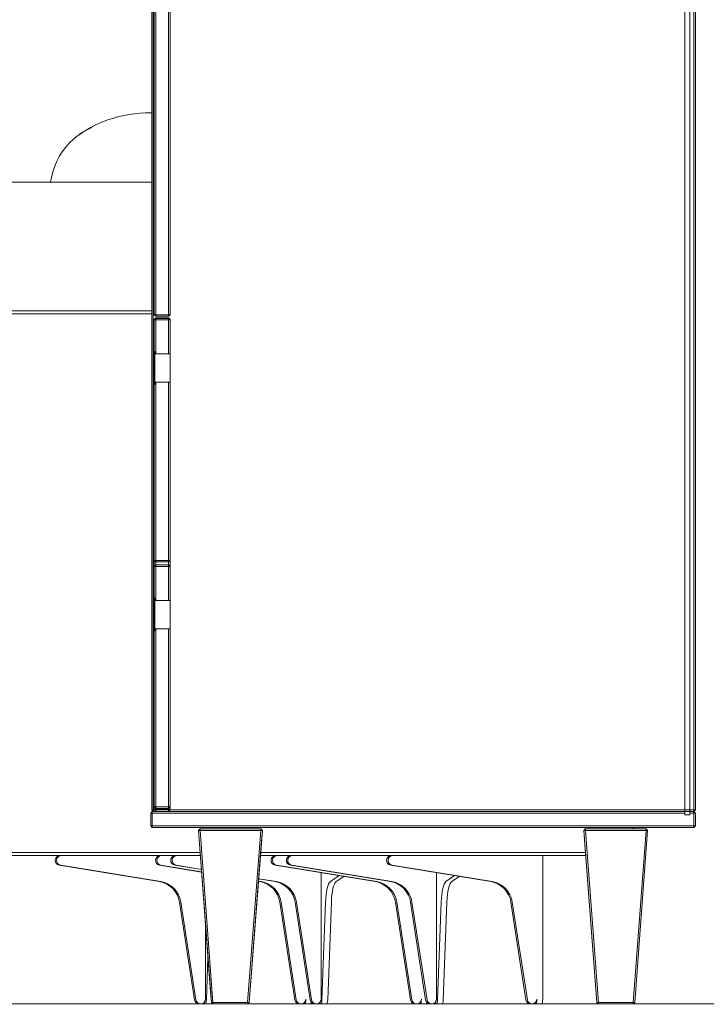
# Model space of a CAD drawing. Header units: centimetres. Extents: x -2830 to -1951, y -6 to 369.
# Tile 4 of 11: x -2417 to -2347, y 0 to 99. Entities that reach past the tile are written whole.
import ezdxf

# ---------------------------------------------------------------- set-up
doc = ezdxf.new("R2010")
doc.units = ezdxf.units.CM
doc.linetypes.add('IMPORT-Kreska', pattern=[0.635, 0.3175, -0.3175])
for name, color, linetype, lineweight in [('AV_podkład_dwg-1', 30, 'Continuous', 18), ('AV_SYSTEM-1', 1, 'Continuous', 18), ('AV_SYSTEM-2', 1, 'IMPORT-Kreska', 18), ('Meble-1', 253, 'Continuous', 18), ('Modele ogólne-1', 250, 'Continuous', 18), ('Ściany-2', 250, 'Continuous', 18)]:
    doc.layers.add(name, color=color, linetype=linetype, lineweight=lineweight)

# ---------------------------------------------------------------- blocks, each defined once
blk = doc.blocks.new('F03999_EN_Anderson-Sofa_2019 - Grey Velvet-874359-Przekrój główny')
at = {"layer": 'Meble-1'}
for p, q in [((-2403.175, 90), (-2403.252, 90)), ((-2403.175, 83), (-2431.978, 83)), ((-2446.895, 70), (-2403.175, 70)), ((-2403.175, 69.7), (-2446.661, 69.7)), ((-2354.548, 17.669), (-2354.548, 17.834)), ((-2354.517, 17.834), (-2354.517, 17.669)), ((-2398.259, 15), (-2446.895, 15)), ((-2446.661, 15.3), (-2398.281, 15.3)), ((-2359.355, 15), (-2392.195, 15)), ((-2392.172, 15.3), (-2359.378, 15.3)), ((-2363.697, 0.498), (-2363.697, 15)), ((-2359.723, 15.3), (-2359.574, 15.3)), ((-2402.39, 12.358), (-2412.507, 14.006)), ((-2412.367, 14.006), (-2402.25, 12.358)), ((-2398.133, 13.314), (-2402.38, 14.006)), ((-2402.24, 14.006), (-2398.135, 13.338)), ((-2398.152, 13.568), (-2400.84, 14.006)), ((-2400.7, 14.006), (-2398.154, 13.591)), ((-2380.594, 12.358), (-2390.712, 14.006)), ((-2390.572, 14.006), (-2380.454, 12.358)), ((-2379.054, 12.358), (-2389.172, 14.006)), ((-2389.032, 14.006), (-2378.914, 12.358)), ((-2368.926, 12.358), (-2379.044, 14.006)), ((-2378.904, 14.006), (-2368.786, 12.358)), ((-2386.076, 0.498), (-2386.076, 13.251)), ((-2385.135, 12.358), (-2384.256, 12.955)), ((-2374.408, 0.498), (-2374.408, 13.251)), ((-2373.467, 12.358), (-2372.588, 12.955)), ((-2392.262, 12.358), (-2392.395, 12.38)), ((-2392.393, 12.402), (-2392.122, 12.358)), ((-2390.722, 12.358), (-2392.376, 12.628)), ((-2392.375, 12.65), (-2390.582, 12.358)), ((-2383.785, 12.878), (-2384.551, 12.358)), ((-2372.117, 12.878), (-2372.883, 12.358)), ((-2398.85, 0.42), (-2400.369, 10.28)), ((-2400.229, 10.28), (-2398.71, 0.42)), ((-2388.722, 0.42), (-2390.241, 10.28)), ((-2390.101, 10.28), (-2388.582, 0.42)), ((-2387.182, 0.42), (-2388.701, 10.28)), ((-2388.561, 10.28), (-2387.042, 0.42)), ((-2385.984, 0.42), (-2385.62, 10.28)), ((-2385.036, 10.28), (-2385.401, 0.42)), ((-2377.055, 0.42), (-2378.573, 10.28)), ((-2378.433, 10.28), (-2376.915, 0.42)), ((-2375.514, 0.42), (-2377.033, 10.28)), ((-2376.893, 10.28), (-2375.374, 0.42)), ((-2374.316, 0.42), (-2373.952, 10.28)), ((-2373.368, 10.28), (-2373.733, 0.42)), ((-2365.387, 0.42), (-2366.905, 10.28)), ((-2366.765, 10.28), (-2365.247, 0.42)), ((-2397.744, 0.498), (-2397.744, 8.102)), ((-2397.652, 0.42), (-2397.492, 4.735)), ((-2398.37, -0.002), (-2398.23, -0.002)), ((-2397.767, -0.002), (-2397.184, -0.002)), ((-2388.242, -0.002), (-2388.102, -0.002)), ((-2387.733, -0.002), (-2387.149, -0.002)), ((-2386.702, -0.002), (-2386.562, -0.002)), ((-2386.099, -0.002), (-2385.516, -0.002)), ((-2376.574, -0.002), (-2376.434, -0.002)), ((-2376.065, -0.002), (-2375.481, -0.002)), ((-2375.034, -0.002), (-2374.894, -0.002)), ((-2374.431, -0.002), (-2373.848, -0.002)), ((-2364.906, -0.002), (-2364.766, -0.002)), ((-2364.397, -0.002), (-2363.813, -0.002))]:
    blk.add_line(p, q, dxfattribs=at)
at = {"layer": 'Meble-1', "flags": 128}
blk.add_lwpolyline([(-2403.252, 90), (-2403.804, 89.989), (-2404.354, 89.955), (-2404.9, 89.898), (-2405.44, 89.82), (-2405.971, 89.721), (-2406.493, 89.601), (-2407.002, 89.461), (-2407.498, 89.304), (-2407.98, 89.129), (-2408.444, 88.938), (-2408.891, 88.733), (-2409.32, 88.514), (-2409.729, 88.285), (-2410.117, 88.045), (-2410.455, 87.818)], dxfattribs=at)
at = {"layer": 'Meble-1'}
for centre, major_axis, ratio, start_param, end_param in [((-2406.613, 82), (0, 7.033), 0.972391, 0.392699, 1.427699), ((-2412.431, 14.5), (0, 0.5), 0.972391, 0, 2.984513), ((-2412.291, 14.5), (0, 0.5), 0.972391, 0, 2.984513), ((-2402.304, 14.5), (0, 0.5), 0.972391, 0, 2.984513), ((-2402.164, 14.5), (0, 0.5), 0.972391, 0, 2.984513), ((-2400.764, 14.5), (0, 0.5), 0.972391, 0, 2.984513), ((-2400.623, 14.5), (0, 0.5), 0.972391, 0, 2.984513), ((-2390.636, 14.5), (0, 0.5), 0.972391, 0, 2.984513), ((-2390.496, 14.5), (0, 0.5), 0.972391, 0, 2.984513), ((-2389.096, 14.5), (0, 0.5), 0.972391, 0, 2.984513), ((-2388.956, 14.5), (0, 0.5), 0.972391, 0, 2.984513), ((-2378.968, 14.5), (0, 0.5), 0.972391, 0, 2.984513), ((-2378.828, 14.5), (0, 0.5), 0.972391, 0, 2.984513), ((-2402.77, 9.889), (0, 2.5), 0.972391, 4.869469, 6.126106), ((-2402.63, 9.889), (0, 2.5), 0.972391, 4.869469, 6.126106), ((-2392.642, 9.889), (0, 2.5), 0.972391, 4.869469, 6.126106), ((-2392.502, 9.889), (0, 2.5), 0.972391, 4.869469, 6.126106), ((-2391.102, 9.889), (0, 2.5), 0.972391, 4.869469, 6.126106), ((-2390.962, 9.889), (0, 2.5), 0.972391, 4.869469, 6.126106), ((-2385.043, 9.889), (0, 2.5), 0.233359, 0.15708, 1.413717), ((-2384.46, 9.889), (0, 2.5), 0.233359, 0.15708, 1.413717), ((-2380.974, 9.889), (0, 2.5), 0.972391, 4.869469, 6.126106), ((-2380.834, 9.889), (0, 2.5), 0.972391, 4.869469, 6.126106), ((-2379.434, 9.889), (0, 2.5), 0.972391, 4.869469, 6.126106), ((-2379.294, 9.889), (0, 2.5), 0.972391, 4.869469, 6.126106), ((-2373.375, 9.889), (0, 2.5), 0.233359, 0.15708, 1.413717), ((-2372.792, 9.889), (0, 2.5), 0.233359, 0.15708, 1.413717), ((-2369.306, 9.889), (0, 2.5), 0.972391, 4.869469, 6.126106), ((-2369.166, 9.889), (0, 2.5), 0.972391, 4.869469, 6.126106), ((-2398.37, 0.498), (0, 0.5), 0.972391, 1.727876, 3.220132), ((-2398.23, 0.498), (0, 0.5), 0.972391, 1.727876, 4.712389), ((-2397.767, 0.498), (0, 0.5), 0.233359, 2.316925, 4.555309), ((-2397.184, 0.498), (0, 0.5), 0.233359, 3.063053, 3.809181), ((-2388.242, 0.498), (0, 0.5), 0.972391, 1.727876, 3.220132), ((-2388.102, 0.498), (0, 0.5), 0.972391, 1.727876, 4.712389), ((-2387.733, 0.498), (0, 0.5), 0.233359, 2.51845, 3.141593), ((-2387.733, 0.498), (0, 0.5), 0.233359, 3.220132, 4.712389), ((-2386.702, 0.498), (0, 0.5), 0.972391, 1.727876, 3.220132), ((-2387.149, 0.498), (0, 0.5), 0.233359, 3.220132, 3.966261), ((-2386.562, 0.498), (0, 0.5), 0.972391, 1.727876, 4.712389), ((-2386.099, 0.498), (0, 0.5), 0.233359, 2.316925, 4.555309), ((-2385.516, 0.498), (0, 0.5), 0.233359, 3.063053, 4.555309), ((-2376.574, 0.498), (0, 0.5), 0.972391, 1.727876, 3.220132), ((-2376.434, 0.498), (0, 0.5), 0.972391, 1.727876, 4.712389), ((-2376.065, 0.498), (0, 0.5), 0.233359, 2.51845, 3.141593), ((-2376.065, 0.498), (0, 0.5), 0.233359, 3.220132, 4.712389), ((-2375.034, 0.498), (0, 0.5), 0.972391, 1.727876, 3.220132), ((-2375.481, 0.498), (0, 0.5), 0.233359, 3.220132, 3.966261), ((-2374.894, 0.498), (0, 0.5), 0.972391, 1.727876, 4.712389), ((-2374.431, 0.498), (0, 0.5), 0.233359, 2.316925, 4.555309), ((-2373.848, 0.498), (0, 0.5), 0.233359, 3.063053, 4.555309), ((-2364.906, 0.498), (0, 0.5), 0.972391, 1.727876, 3.220132), ((-2364.766, 0.498), (0, 0.5), 0.972391, 1.727876, 4.712389), ((-2364.397, 0.498), (0, 0.5), 0.233359, 2.51845, 3.141593), ((-2364.397, 0.498), (0, 0.5), 0.233359, 3.220132, 4.712389), ((-2363.813, 0.498), (0, 0.5), 0.233359, 3.220132, 4.712389)]:
    blk.add_ellipse(centre, major_axis=major_axis, ratio=ratio, start_param=start_param, end_param=end_param, dxfattribs=at)
blk = doc.blocks.new('regał_VOX_concept - regał_VOX_concept-886835-Przekrój główny')
at = {"layer": 'Modele ogólne-1'}
for p, q in [((-2349.349, 27.236), (-2349.349, 200.084)), ((-2403.175, 199.274), (-2403.175, 19.594)), ((-2403.175, 199.274), (-2403.175, 19.594)), ((-2348.435, 199.274), (-2348.435, 19.594)), ((-2348.435, 199.274), (-2348.435, 19.594)), ((-2348.275, 199.274), (-2348.275, 19.594)), ((-2348.275, 199.274), (-2348.275, 19.594)), ((-2348.849, 191.933), (-2348.849, 19.084)), ((-2401.314, 72.561), (-2401.314, 108.474)), ((-2403.015, 108.139), (-2403.015, 65.548)), ((-2403.015, 108.139), (-2403.015, 65.548)), ((-2402.914, 107.793), (-2402.914, 69.6)), ((-2402.914, 107.793), (-2402.914, 69.6)), ((-2402.754, 108.036), (-2402.754, 69.6)), ((-2402.754, 108.036), (-2402.754, 69.6)), ((-2401.474, 108.036), (-2401.474, 69.6)), ((-2401.474, 108.036), (-2401.474, 69.6)), ((-2401.314, 108.036), (-2401.314, 69.6)), ((-2401.314, 108.036), (-2401.314, 69.6)), ((-2402.914, 105.524), (-2402.914, 69.6)), ((-2401.314, 69.6), (-2401.314, 72.561)), ((-2402.914, 69.6), (-2402.754, 69.6)), ((-2402.914, 69.6), (-2402.902, 69.588)), ((-2402.914, 69.6), (-2402.754, 69.44)), ((-2402.754, 69.44), (-2402.914, 69.6)), ((-2402.754, 69.6), (-2402.914, 69.6)), ((-2401.474, 69.6), (-2402.754, 69.6)), ((-2402.754, 69.6), (-2402.754, 69.44)), ((-2402.754, 69.6), (-2401.474, 69.6)), ((-2402.754, 69.44), (-2402.754, 69.6)), ((-2401.314, 69.6), (-2401.474, 69.6)), ((-2401.474, 69.6), (-2401.474, 69.44)), ((-2401.314, 69.6), (-2401.474, 69.44)), ((-2401.314, 69.6), (-2401.474, 69.6)), ((-2401.314, 69.6), (-2401.474, 69.44)), ((-2401.474, 69.6), (-2401.474, 69.44)), ((-2401.462, 69.453), (-2401.314, 69.6)), ((-2402.914, 69.116), (-2402.754, 69.276)), ((-2402.754, 69.276), (-2402.914, 69.116)), ((-2402.914, 69.074), (-2402.754, 69.234)), ((-2402.914, 69.074), (-2402.754, 69.234)), ((-2402.754, 69.234), (-2402.914, 69.074)), ((-2402.754, 69.234), (-2402.914, 69.074)), ((-2402.914, 69.074), (-2402.754, 69.234)), ((-2402.914, 69.074), (-2402.754, 69.234)), ((-2402.754, 69.234), (-2402.914, 69.074)), ((-2402.754, 69.234), (-2402.914, 69.074)), ((-2402.914, 69.116), (-2402.872, 69.116)), ((-2402.914, 69.074), (-2402.914, 69.116)), ((-2402.914, 69.116), (-2402.872, 69.116)), ((-2402.914, 69.074), (-2402.914, 69.116)), ((-2402.891, 69.097), (-2402.914, 69.074)), ((-2402.914, 69.074), (-2402.914, 69.074)), ((-2402.914, 69.074), (-2402.914, 69.074)), ((-2402.914, 65.893), (-2402.914, 69.074)), ((-2402.754, 69.074), (-2402.914, 69.074)), ((-2402.914, 69.074), (-2402.914, 69.074)), ((-2402.914, 69.074), (-2402.914, 69.074)), ((-2402.914, 65.893), (-2402.914, 69.074)), ((-2402.914, 69.074), (-2402.914, 68.531)), ((-2402.914, 69.074), (-2402.754, 69.074)), ((-2402.902, 69.588), (-2402.754, 69.44)), ((-2402.891, 69.097), (-2402.754, 69.234)), ((-2401.474, 69.44), (-2402.754, 69.44)), ((-2402.754, 69.44), (-2401.474, 69.44)), ((-2402.754, 69.44), (-2402.657, 69.44)), ((-2402.754, 69.276), (-2402.754, 69.234)), ((-2401.474, 69.276), (-2402.754, 69.276)), ((-2402.754, 69.276), (-2402.754, 69.234)), ((-2402.754, 69.276), (-2401.474, 69.276)), ((-2401.474, 69.234), (-2402.754, 69.234)), ((-2402.754, 69.074), (-2402.754, 69.234)), ((-2401.651, 69.234), (-2402.754, 69.234)), ((-2401.474, 69.234), (-2402.754, 69.234)), ((-2402.754, 69.074), (-2402.754, 69.234)), ((-2402.754, 65.656), (-2402.754, 69.074)), ((-2401.474, 69.074), (-2402.754, 69.074)), ((-2402.754, 65.656), (-2402.754, 69.074)), ((-2402.754, 69.074), (-2401.474, 69.074)), ((-2402.657, 69.44), (-2401.474, 69.44)), ((-2401.474, 69.234), (-2401.651, 69.234)), ((-2401.474, 69.44), (-2401.462, 69.453)), ((-2401.474, 69.276), (-2401.314, 69.116)), ((-2401.474, 69.276), (-2401.474, 69.234)), ((-2401.474, 69.276), (-2401.314, 69.116)), ((-2401.474, 69.276), (-2401.474, 69.234)), ((-2401.451, 69.212), (-2401.474, 69.234)), ((-2401.314, 69.074), (-2401.474, 69.234)), ((-2401.474, 69.074), (-2401.474, 69.234)), ((-2401.474, 69.074), (-2401.474, 69.234)), ((-2401.314, 69.074), (-2401.474, 69.234)), ((-2401.474, 69.234), (-2401.314, 69.074)), ((-2401.474, 69.234), (-2401.314, 69.074)), ((-2401.314, 69.074), (-2401.474, 69.234)), ((-2401.474, 69.234), (-2401.314, 69.074)), ((-2401.314, 69.074), (-2401.474, 69.234)), ((-2401.474, 69.234), (-2401.314, 69.074)), ((-2401.474, 65.656), (-2401.474, 69.074)), ((-2401.474, 69.074), (-2401.314, 69.074)), ((-2401.474, 65.656), (-2401.474, 69.074)), ((-2401.474, 69.074), (-2401.314, 69.074)), ((-2401.451, 69.212), (-2401.314, 69.074)), ((-2401.314, 69.116), (-2401.355, 69.116)), ((-2401.314, 69.116), (-2401.355, 69.116)), ((-2401.314, 69.074), (-2401.314, 69.116)), ((-2401.314, 69.074), (-2401.314, 69.116)), ((-2401.314, 69.074), (-2401.314, 69.074)), ((-2401.314, 69.074), (-2401.314, 69.074)), ((-2401.314, 65.656), (-2401.314, 69.074)), ((-2401.314, 68.531), (-2401.314, 69.074)), ((-2401.314, 69.074), (-2401.314, 69.074)), ((-2401.314, 69.074), (-2401.314, 69.074)), ((-2401.314, 65.656), (-2401.314, 69.074)), ((-2402.914, 65.274), (-2402.914, 68.531)), ((-2401.314, 68.531), (-2401.314, 65.274)), ((-2403.037, 65.668), (-2403.029, 65.761)), ((-2403.029, 65.575), (-2403.037, 65.668)), ((-2403.037, 65.668), (-2403.037, 65.64)), ((-2403.037, 65.668), (-2403.037, 65.64)), ((-2403.037, 65.64), (-2403.037, 65.558)), ((-2403.037, 65.558), (-2403.037, 65.64)), ((-2403.029, 65.761), (-2403.009, 65.84)), ((-2402.977, 65.893), (-2403.009, 65.84)), ((-2402.862, 65.893), (-2402.977, 65.893)), ((-2402.862, 65.893), (-2402.862, 65.861)), ((-2402.862, 65.766), (-2402.862, 65.861)), ((-2402.862, 65.612), (-2402.862, 65.766)), ((-2402.114, 65.656), (-2402.862, 65.656)), ((-2401.314, 65.656), (-2402.114, 65.656)), ((-2401.314, 65.656), (-2401.314, 65.507)), ((-2401.314, 65.656), (-2401.314, 65.507)), ((-2403.037, 65.558), (-2403.037, 65.425)), ((-2403.037, 65.425), (-2403.037, 65.558)), ((-2403.037, 65.425), (-2403.037, 65.246)), ((-2403.037, 65.246), (-2403.037, 65.425)), ((-2403.037, 65.246), (-2403.037, 65.028)), ((-2403.037, 65.028), (-2403.037, 65.246)), ((-2403.037, 65.028), (-2403.037, 64.779)), ((-2403.037, 64.779), (-2403.037, 65.028)), ((-2403.037, 64.779), (-2403.037, 64.508)), ((-2403.037, 64.508), (-2403.037, 64.779)), ((-2403.009, 65.496), (-2403.029, 65.575)), ((-2402.914, 65.274), (-2402.914, 65.205)), ((-2402.914, 65.205), (-2402.914, 64.776)), ((-2402.914, 64.776), (-2402.914, 64.697)), ((-2402.914, 64.697), (-2402.914, 64.267)), ((-2402.862, 65.405), (-2402.862, 65.612)), ((-2402.862, 65.153), (-2402.862, 65.405)), ((-2402.862, 64.865), (-2402.862, 65.153)), ((-2402.862, 64.552), (-2402.862, 64.865)), ((-2401.314, 65.164), (-2401.314, 65.507)), ((-2401.314, 65.507), (-2401.314, 65.164)), ((-2401.314, 65.205), (-2401.314, 65.274)), ((-2401.314, 65.205), (-2401.314, 64.776)), ((-2401.314, 65.164), (-2401.314, 64.676)), ((-2401.314, 64.676), (-2401.314, 65.164)), ((-2401.314, 64.697), (-2401.314, 64.776)), ((-2401.314, 64.697), (-2401.314, 64.267)), ((-2401.314, 64.676), (-2401.314, 64.12)), ((-2401.314, 64.676), (-2401.314, 64.12)), ((-2403.037, 64.508), (-2403.037, 64.227)), ((-2403.037, 64.227), (-2403.037, 64.508)), ((-2403.037, 64.227), (-2403.037, 63.946)), ((-2403.037, 63.946), (-2403.037, 64.227)), ((-2403.037, 63.946), (-2403.037, 63.676)), ((-2403.037, 63.676), (-2403.037, 63.946)), ((-2403.037, 63.676), (-2403.037, 63.427)), ((-2403.037, 63.427), (-2403.037, 63.676)), ((-2402.914, 64.267), (-2402.914, 63.838)), ((-2402.914, 63.838), (-2402.914, 63.762)), ((-2402.914, 63.332), (-2402.914, 63.762)), ((-2402.862, 64.227), (-2402.862, 64.552)), ((-2402.862, 63.902), (-2402.862, 64.227)), ((-2402.862, 63.59), (-2402.862, 63.902)), ((-2401.314, 64.267), (-2401.314, 63.838)), ((-2401.314, 64.12), (-2401.314, 63.579)), ((-2401.314, 64.12), (-2401.314, 63.579)), ((-2401.314, 63.762), (-2401.314, 63.838)), ((-2401.314, 63.332), (-2401.314, 63.762)), ((-2403.037, 63.427), (-2403.037, 63.209)), ((-2403.037, 63.209), (-2403.037, 63.427)), ((-2403.037, 63.209), (-2403.037, 63.029)), ((-2403.037, 63.029), (-2403.037, 63.209)), ((-2403.037, 63.029), (-2403.037, 62.896)), ((-2403.037, 62.896), (-2403.037, 63.029)), ((-2403.037, 62.896), (-2403.037, 62.814)), ((-2403.037, 62.814), (-2403.037, 62.896)), ((-2403.029, 62.88), (-2403.037, 62.787)), ((-2403.037, 62.814), (-2403.037, 62.787)), ((-2403.037, 62.787), (-2403.037, 62.814)), ((-2403.037, 62.787), (-2403.029, 62.693)), ((-2403.009, 62.959), (-2403.029, 62.88)), ((-2403.029, 62.693), (-2403.009, 62.614)), ((-2403.015, 62.907), (-2403.015, 45.806)), ((-2403.015, 62.907), (-2403.015, 45.806)), ((-2402.914, 63.332), (-2402.914, 63.27)), ((-2402.914, 63.27), (-2402.914, 47.327)), ((-2402.862, 63.302), (-2402.862, 63.59)), ((-2402.862, 63.05), (-2402.862, 63.302)), ((-2402.862, 62.842), (-2402.862, 63.05)), ((-2402.862, 62.688), (-2402.862, 62.842)), ((-2402.114, 62.788), (-2402.862, 62.788)), ((-2402.862, 62.594), (-2402.862, 62.688)), ((-2402.754, 62.788), (-2402.754, 44.794)), ((-2402.754, 62.788), (-2402.754, 44.794)), ((-2401.314, 62.788), (-2402.114, 62.788)), ((-2401.474, 62.788), (-2401.474, 44.794)), ((-2401.474, 62.788), (-2401.474, 44.794)), ((-2401.314, 63.579), (-2401.314, 63.136)), ((-2401.314, 63.136), (-2401.314, 63.579)), ((-2401.314, 63.27), (-2401.314, 63.332)), ((-2401.314, 60.731), (-2401.314, 63.27)), ((-2401.314, 62.858), (-2401.314, 63.136)), ((-2401.314, 63.136), (-2401.314, 62.858)), ((-2401.314, 62.788), (-2401.314, 62.858)), ((-2401.314, 62.788), (-2401.314, 62.858)), ((-2401.314, 62.788), (-2401.314, 44.794)), ((-2401.314, 62.788), (-2401.314, 44.794)), ((-2402.977, 62.562), (-2403.009, 62.614)), ((-2402.862, 62.562), (-2402.977, 62.562)), ((-2402.914, 62.562), (-2402.914, 44.794)), ((-2402.914, 62.562), (-2402.914, 44.794)), ((-2402.862, 62.562), (-2402.862, 62.594)), ((-2401.314, 60.731), (-2401.314, 44.794)), ((-2402.914, 47.327), (-2402.914, 44.794)), ((-2403.037, 45.927), (-2403.029, 46.02)), ((-2403.037, 45.899), (-2403.037, 45.927)), ((-2403.029, 45.833), (-2403.037, 45.927)), ((-2403.037, 45.927), (-2403.037, 45.899)), ((-2403.037, 45.817), (-2403.037, 45.899)), ((-2403.037, 45.899), (-2403.037, 45.817)), ((-2403.037, 45.684), (-2403.037, 45.817)), ((-2403.037, 45.817), (-2403.037, 45.684)), ((-2403.029, 46.02), (-2403.009, 46.099)), ((-2403.009, 45.754), (-2403.029, 45.833)), ((-2402.977, 46.152), (-2403.009, 46.099)), ((-2402.914, 46.152), (-2402.977, 46.152)), ((-2403.037, 45.505), (-2403.037, 45.684)), ((-2403.037, 45.684), (-2403.037, 45.505)), ((-2403.037, 45.286), (-2403.037, 45.505)), ((-2403.037, 45.505), (-2403.037, 45.286)), ((-2403.037, 45.037), (-2403.037, 45.286)), ((-2403.037, 45.286), (-2403.037, 45.037)), ((-2403.037, 44.767), (-2403.037, 45.037)), ((-2403.037, 45.037), (-2403.037, 44.767)), ((-2403.037, 44.486), (-2403.037, 44.767)), ((-2403.037, 44.767), (-2403.037, 44.486)), ((-2402.754, 44.794), (-2402.914, 44.794)), ((-2402.776, 44.657), (-2402.914, 44.794)), ((-2402.754, 44.634), (-2402.914, 44.794)), ((-2402.754, 44.634), (-2402.914, 44.794)), ((-2402.754, 44.794), (-2402.914, 44.794)), ((-2402.914, 44.492), (-2402.914, 44.794)), ((-2402.914, 44.492), (-2402.914, 44.794)), ((-2401.474, 44.794), (-2402.754, 44.794)), ((-2402.754, 44.634), (-2402.754, 44.794)), ((-2402.754, 44.794), (-2401.474, 44.794)), ((-2402.754, 44.634), (-2402.754, 44.794)), ((-2401.474, 44.794), (-2401.314, 44.794)), ((-2401.474, 44.634), (-2401.314, 44.794)), ((-2401.474, 44.634), (-2401.474, 44.794)), ((-2401.474, 44.634), (-2401.314, 44.794)), ((-2401.474, 44.634), (-2401.474, 44.794)), ((-2401.314, 44.794), (-2401.474, 44.794)), ((-2401.336, 44.772), (-2401.474, 44.634)), ((-2401.336, 44.772), (-2401.314, 44.794)), ((-2401.314, 44.492), (-2401.314, 44.794)), ((-2401.314, 44.492), (-2401.314, 44.794)), ((-2403.037, 44.486), (-2403.037, 44.205)), ((-2403.037, 44.486), (-2403.037, 44.205)), ((-2403.037, 44.205), (-2403.037, 43.935)), ((-2403.037, 43.935), (-2403.037, 44.205)), ((-2403.037, 43.935), (-2403.037, 43.685)), ((-2403.037, 43.685), (-2403.037, 43.935)), ((-2402.914, 44.174), (-2402.914, 44.492)), ((-2402.914, 44.492), (-2402.914, 44.174)), ((-2402.914, 44.174), (-2402.754, 44.334)), ((-2402.914, 44.174), (-2402.754, 44.334)), ((-2402.754, 44.334), (-2402.914, 44.174)), ((-2402.754, 44.334), (-2402.914, 44.174)), ((-2402.914, 44.174), (-2402.754, 44.334)), ((-2402.914, 44.174), (-2402.754, 44.334)), ((-2402.754, 44.334), (-2402.914, 44.174)), ((-2402.754, 44.334), (-2402.914, 44.174)), ((-2402.891, 44.197), (-2402.914, 44.174)), ((-2402.914, 44.174), (-2402.914, 44.174)), ((-2402.914, 44.174), (-2402.914, 44.174)), ((-2402.914, 44.174), (-2402.754, 44.174)), ((-2402.914, 40.993), (-2402.914, 44.174)), ((-2402.754, 44.174), (-2402.914, 44.174)), ((-2402.914, 44.174), (-2402.914, 44.174)), ((-2402.914, 44.174), (-2402.914, 44.174)), ((-2402.914, 40.993), (-2402.914, 44.174)), ((-2402.914, 44.174), (-2402.914, 43.631)), ((-2402.891, 44.197), (-2402.754, 44.334)), ((-2402.776, 44.657), (-2402.754, 44.634)), ((-2401.474, 44.634), (-2402.754, 44.634)), ((-2401.651, 44.634), (-2402.754, 44.634)), ((-2402.754, 44.634), (-2401.474, 44.634)), ((-2402.754, 44.496), (-2402.754, 44.634)), ((-2402.754, 44.496), (-2402.754, 44.634)), ((-2402.754, 44.334), (-2402.754, 44.496)), ((-2402.754, 44.334), (-2402.754, 44.496)), ((-2402.754, 44.174), (-2402.754, 44.334)), ((-2401.474, 44.334), (-2402.754, 44.334)), ((-2402.754, 44.174), (-2402.754, 44.334)), ((-2401.651, 44.334), (-2402.754, 44.334)), ((-2401.474, 44.334), (-2402.754, 44.334)), ((-2402.754, 40.756), (-2402.754, 44.174)), ((-2401.474, 44.174), (-2402.754, 44.174)), ((-2402.754, 40.756), (-2402.754, 44.174)), ((-2402.754, 44.174), (-2401.474, 44.174)), ((-2401.651, 44.634), (-2401.474, 44.634)), ((-2401.474, 44.334), (-2401.651, 44.334)), ((-2401.474, 44.496), (-2401.474, 44.634)), ((-2401.474, 44.496), (-2401.474, 44.634)), ((-2401.474, 44.496), (-2401.474, 44.334)), ((-2401.474, 44.334), (-2401.474, 44.496)), ((-2401.451, 44.312), (-2401.474, 44.334)), ((-2401.314, 44.174), (-2401.474, 44.334)), ((-2401.474, 44.174), (-2401.474, 44.334)), ((-2401.474, 44.174), (-2401.474, 44.334)), ((-2401.314, 44.174), (-2401.474, 44.334)), ((-2401.474, 44.334), (-2401.314, 44.174)), ((-2401.474, 44.334), (-2401.314, 44.174)), ((-2401.314, 44.174), (-2401.474, 44.334)), ((-2401.474, 44.334), (-2401.314, 44.174)), ((-2401.314, 44.174), (-2401.474, 44.334)), ((-2401.474, 44.334), (-2401.314, 44.174)), ((-2401.474, 40.756), (-2401.474, 44.174)), ((-2401.474, 44.174), (-2401.314, 44.174)), ((-2401.474, 40.756), (-2401.474, 44.174)), ((-2401.474, 44.174), (-2401.314, 44.174)), ((-2401.451, 44.312), (-2401.314, 44.174)), ((-2401.314, 44.492), (-2401.314, 44.174)), ((-2401.314, 44.174), (-2401.314, 44.492)), ((-2401.314, 44.174), (-2401.314, 44.174)), ((-2401.314, 44.174), (-2401.314, 44.174)), ((-2401.314, 40.756), (-2401.314, 44.174)), ((-2401.314, 43.631), (-2401.314, 44.174)), ((-2401.314, 44.174), (-2401.314, 44.174)), ((-2401.314, 44.174), (-2401.314, 44.174)), ((-2401.314, 40.756), (-2401.314, 44.174)), ((-2403.037, 43.685), (-2403.037, 43.467)), ((-2403.037, 43.467), (-2403.037, 43.685)), ((-2403.037, 43.467), (-2403.037, 43.288)), ((-2403.037, 43.288), (-2403.037, 43.467)), ((-2403.037, 43.288), (-2403.037, 43.155)), ((-2403.037, 43.155), (-2403.037, 43.288)), ((-2403.037, 43.155), (-2403.037, 43.073)), ((-2403.037, 43.073), (-2403.037, 43.155)), ((-2403.029, 43.138), (-2403.037, 43.045)), ((-2403.037, 43.073), (-2403.037, 43.045)), ((-2403.037, 43.045), (-2403.037, 43.073)), ((-2403.037, 43.045), (-2403.029, 42.952)), ((-2403.009, 43.217), (-2403.029, 43.138)), ((-2403.029, 42.952), (-2403.009, 42.873)), ((-2403.015, 43.166), (-2403.015, 40.648)), ((-2403.015, 43.166), (-2403.015, 40.648)), ((-2402.977, 42.82), (-2403.009, 42.873)), ((-2402.914, 42.82), (-2402.977, 42.82)), ((-2402.914, 40.374), (-2402.914, 43.631)), ((-2401.314, 43.631), (-2401.314, 40.374)), ((-2403.037, 40.768), (-2403.029, 40.861)), ((-2403.029, 40.675), (-2403.037, 40.768)), ((-2403.037, 40.768), (-2403.037, 40.74)), ((-2403.037, 40.768), (-2403.037, 40.74)), ((-2403.029, 40.861), (-2403.009, 40.94)), ((-2402.977, 40.993), (-2403.009, 40.94)), ((-2402.862, 40.993), (-2402.977, 40.993)), ((-2402.862, 40.993), (-2402.862, 40.961)), ((-2402.862, 40.866), (-2402.862, 40.961)), ((-2402.862, 40.712), (-2402.862, 40.866)), ((-2403.037, 40.74), (-2403.037, 40.658)), ((-2403.037, 40.658), (-2403.037, 40.74)), ((-2403.037, 40.658), (-2403.037, 40.525)), ((-2403.037, 40.525), (-2403.037, 40.658)), ((-2403.037, 40.525), (-2403.037, 40.346)), ((-2403.037, 40.346), (-2403.037, 40.525)), ((-2403.037, 40.346), (-2403.037, 40.128)), ((-2403.037, 40.128), (-2403.037, 40.346)), ((-2403.037, 40.128), (-2403.037, 39.879)), ((-2403.037, 39.879), (-2403.037, 40.128)), ((-2403.037, 39.879), (-2403.037, 39.608)), ((-2403.037, 39.608), (-2403.037, 39.879)), ((-2403.009, 40.596), (-2403.029, 40.675)), ((-2402.914, 40.374), (-2402.914, 40.305)), ((-2402.914, 40.305), (-2402.914, 39.876)), ((-2402.914, 39.876), (-2402.914, 39.797)), ((-2402.914, 39.797), (-2402.914, 39.367)), ((-2402.114, 40.756), (-2402.862, 40.756)), ((-2402.862, 40.505), (-2402.862, 40.712)), ((-2402.862, 40.253), (-2402.862, 40.505)), ((-2402.862, 39.965), (-2402.862, 40.253)), ((-2402.862, 39.652), (-2402.862, 39.965)), ((-2401.314, 40.756), (-2402.114, 40.756)), ((-2401.314, 40.756), (-2401.314, 40.607)), ((-2401.314, 40.756), (-2401.314, 40.607)), ((-2401.314, 40.264), (-2401.314, 40.607)), ((-2401.314, 40.607), (-2401.314, 40.264)), ((-2401.314, 40.305), (-2401.314, 40.374)), ((-2401.314, 40.305), (-2401.314, 39.876)), ((-2401.314, 40.264), (-2401.314, 39.776)), ((-2401.314, 39.776), (-2401.314, 40.264)), ((-2401.314, 39.797), (-2401.314, 39.876)), ((-2401.314, 39.797), (-2401.314, 39.367)), ((-2401.314, 39.776), (-2401.314, 39.22)), ((-2401.314, 39.776), (-2401.314, 39.22)), ((-2403.037, 39.608), (-2403.037, 39.327)), ((-2403.037, 39.327), (-2403.037, 39.608)), ((-2403.037, 39.327), (-2403.037, 39.046)), ((-2403.037, 39.046), (-2403.037, 39.327)), ((-2403.037, 39.046), (-2403.037, 38.776)), ((-2403.037, 38.776), (-2403.037, 39.046)), ((-2402.914, 39.367), (-2402.914, 38.938)), ((-2402.914, 38.938), (-2402.914, 38.862)), ((-2402.914, 38.432), (-2402.914, 38.862)), ((-2402.862, 39.327), (-2402.862, 39.652)), ((-2402.862, 39.002), (-2402.862, 39.327)), ((-2402.862, 38.69), (-2402.862, 39.002)), ((-2401.314, 39.367), (-2401.314, 38.938)), ((-2401.314, 39.22), (-2401.314, 38.679)), ((-2401.314, 39.22), (-2401.314, 38.679)), ((-2401.314, 38.862), (-2401.314, 38.938)), ((-2401.314, 38.432), (-2401.314, 38.862)), ((-2403.037, 38.776), (-2403.037, 38.527)), ((-2403.037, 38.527), (-2403.037, 38.776)), ((-2403.037, 38.527), (-2403.037, 38.309)), ((-2403.037, 38.309), (-2403.037, 38.527)), ((-2403.037, 38.309), (-2403.037, 38.129)), ((-2403.037, 38.129), (-2403.037, 38.309)), ((-2403.037, 38.129), (-2403.037, 37.996)), ((-2403.037, 37.996), (-2403.037, 38.129)), ((-2403.037, 37.996), (-2403.037, 37.914)), ((-2403.037, 37.914), (-2403.037, 37.996)), ((-2403.029, 37.98), (-2403.037, 37.887)), ((-2403.037, 37.914), (-2403.037, 37.887)), ((-2403.037, 37.887), (-2403.037, 37.914)), ((-2403.037, 37.887), (-2403.029, 37.793)), ((-2403.009, 38.059), (-2403.029, 37.98)), ((-2403.029, 37.793), (-2403.009, 37.714)), ((-2403.015, 38.007), (-2403.015, 19.594)), ((-2403.015, 38.007), (-2403.015, 19.594)), ((-2402.914, 38.432), (-2402.914, 38.37)), ((-2402.914, 38.37), (-2402.914, 22.427)), ((-2402.862, 38.402), (-2402.862, 38.69)), ((-2402.862, 38.15), (-2402.862, 38.402)), ((-2402.862, 37.942), (-2402.862, 38.15)), ((-2402.862, 37.788), (-2402.862, 37.942)), ((-2402.114, 37.888), (-2402.862, 37.888)), ((-2402.862, 37.694), (-2402.862, 37.788)), ((-2402.754, 37.888), (-2402.754, 19.894)), ((-2402.754, 37.888), (-2402.754, 19.894)), ((-2401.314, 37.888), (-2402.114, 37.888)), ((-2401.474, 37.888), (-2401.474, 19.894)), ((-2401.474, 37.888), (-2401.474, 19.894)), ((-2401.314, 38.679), (-2401.314, 38.236)), ((-2401.314, 38.236), (-2401.314, 38.679)), ((-2401.314, 38.37), (-2401.314, 38.432)), ((-2401.314, 35.831), (-2401.314, 38.37)), ((-2401.314, 37.958), (-2401.314, 38.236)), ((-2401.314, 38.236), (-2401.314, 37.958)), ((-2401.314, 37.888), (-2401.314, 37.958)), ((-2401.314, 37.888), (-2401.314, 37.958)), ((-2401.314, 37.888), (-2401.314, 19.894)), ((-2401.314, 37.888), (-2401.314, 19.894)), ((-2402.977, 37.662), (-2403.009, 37.714)), ((-2402.862, 37.662), (-2402.977, 37.662)), ((-2402.914, 37.662), (-2402.914, 19.894)), ((-2402.914, 37.662), (-2402.914, 19.894)), ((-2402.862, 37.662), (-2402.862, 37.694)), ((-2401.314, 35.831), (-2401.314, 19.894)), ((-2349.349, 27.236), (-2349.349, 19.084)), ((-2402.914, 22.427), (-2402.914, 19.894)), ((-2402.754, 19.734), (-2402.914, 19.894)), ((-2402.754, 19.894), (-2402.914, 19.894)), ((-2402.754, 19.894), (-2402.914, 19.894)), ((-2402.776, 19.757), (-2402.914, 19.894)), ((-2402.754, 19.734), (-2402.914, 19.894)), ((-2402.914, 19.894), (-2402.914, 19.64)), ((-2402.914, 19.894), (-2402.914, 19.64)), ((-2401.474, 19.894), (-2402.754, 19.894)), ((-2402.754, 19.734), (-2402.754, 19.894)), ((-2402.754, 19.734), (-2402.754, 19.894)), ((-2402.754, 19.894), (-2401.474, 19.894)), ((-2401.474, 19.894), (-2401.314, 19.894)), ((-2401.474, 19.734), (-2401.314, 19.894)), ((-2401.474, 19.734), (-2401.474, 19.894)), ((-2401.474, 19.734), (-2401.314, 19.894)), ((-2401.474, 19.734), (-2401.474, 19.894)), ((-2401.314, 19.894), (-2401.474, 19.894)), ((-2401.336, 19.872), (-2401.314, 19.894)), ((-2401.314, 19.894), (-2401.314, 19.64)), ((-2401.314, 19.894), (-2401.314, 19.64)), ((-2403.115, 19.434), (-2403.275, 19.274)), ((-2403.115, 19.434), (-2403.275, 19.274)), ((-2403.267, 19.282), (-2403.275, 19.274)), ((-2403.275, 19.274), (-2403.115, 19.274)), ((-2403.275, 19.274), (-2403.275, 17.994)), ((-2403.275, 18.059), (-2403.275, 19.274)), ((-2403.115, 19.274), (-2403.275, 19.274)), ((-2403.275, 19.274), (-2403.275, 17.994)), ((-2403.267, 19.282), (-2403.115, 19.434)), ((-2403.175, 19.594), (-2403.015, 19.594)), ((-2403.175, 19.594), (-2403.015, 19.434)), ((-2403.175, 19.594), (-2403.015, 19.594)), ((-2403.015, 19.434), (-2403.175, 19.594)), ((-2403.115, 19.434), (-2403.115, 19.274)), ((-2403.015, 19.434), (-2403.115, 19.434)), ((-2400.343, 19.434), (-2403.115, 19.434)), ((-2403.015, 19.434), (-2403.115, 19.434)), ((-2403.115, 19.274), (-2403.115, 19.434)), ((-2349.349, 19.274), (-2403.115, 19.274)), ((-2403.115, 19.274), (-2403.115, 17.994)), ((-2403.115, 19.274), (-2403.115, 17.994)), ((-2403.115, 19.274), (-2349.349, 19.274)), ((-2403.015, 19.594), (-2403.015, 19.434)), ((-2403.015, 19.434), (-2403.015, 19.594)), ((-2403.015, 19.594), (-2402.868, 19.594)), ((-2403.015, 19.594), (-2402.868, 19.594)), ((-2403.015, 19.434), (-2348.435, 19.434)), ((-2403.015, 19.434), (-2348.435, 19.434)), ((-2402.754, 19.64), (-2402.914, 19.64)), ((-2402.754, 19.479), (-2402.914, 19.64)), ((-2402.754, 19.64), (-2402.914, 19.64)), ((-2402.754, 19.479), (-2402.914, 19.64)), ((-2402.776, 19.757), (-2402.754, 19.734)), ((-2401.474, 19.734), (-2402.754, 19.734)), ((-2401.651, 19.734), (-2402.754, 19.734)), ((-2402.754, 19.734), (-2401.474, 19.734)), ((-2402.754, 19.734), (-2402.754, 19.64)), ((-2402.754, 19.734), (-2402.754, 19.64)), ((-2402.754, 19.64), (-2402.754, 19.479)), ((-2402.754, 19.479), (-2402.754, 19.64)), ((-2402.754, 19.64), (-2401.474, 19.64)), ((-2401.474, 19.64), (-2402.754, 19.64)), ((-2402.754, 19.479), (-2401.474, 19.479)), ((-2401.474, 19.479), (-2402.754, 19.479)), ((-2401.651, 19.734), (-2401.474, 19.734)), ((-2401.336, 19.872), (-2401.474, 19.734)), ((-2401.474, 19.734), (-2401.474, 19.64)), ((-2401.474, 19.734), (-2401.474, 19.64)), ((-2401.474, 19.64), (-2401.314, 19.64)), ((-2401.474, 19.64), (-2401.474, 19.479)), ((-2401.314, 19.64), (-2401.474, 19.479)), ((-2401.474, 19.64), (-2401.314, 19.64)), ((-2401.474, 19.479), (-2401.474, 19.64)), ((-2401.474, 19.479), (-2401.314, 19.64)), ((-2401.359, 19.594), (-2348.435, 19.594)), ((-2401.359, 19.594), (-2348.435, 19.594)), ((-2400.343, 19.434), (-2348.435, 19.434)), ((-2349.349, 19.084), (-2349.349, 19.437)), ((-2349.349, 19.437), (-2349.349, 19.084)), ((-2348.872, 19.084), (-2349.349, 19.084)), ((-2348.849, 19.084), (-2349.349, 19.084)), ((-2348.849, 19.084), (-2349.349, 19.084)), ((-2348.872, 19.084), (-2348.849, 19.084)), ((-2348.435, 19.274), (-2348.85, 19.274)), ((-2348.85, 19.274), (-2348.435, 19.274)), ((-2348.849, 19.436), (-2348.849, 19.084)), ((-2348.849, 19.436), (-2348.849, 19.084)), ((-2348.435, 19.434), (-2348.435, 19.594)), ((-2348.435, 19.434), (-2348.275, 19.594)), ((-2348.435, 19.594), (-2348.275, 19.594)), ((-2348.435, 19.594), (-2348.275, 19.594)), ((-2348.435, 19.434), (-2348.435, 19.594)), ((-2348.435, 19.434), (-2348.275, 19.594)), ((-2348.435, 19.274), (-2348.435, 19.434)), ((-2348.275, 19.274), (-2348.435, 19.434)), ((-2348.427, 19.426), (-2348.435, 19.434)), ((-2348.435, 19.434), (-2348.275, 19.274)), ((-2348.435, 19.274), (-2348.435, 19.434)), ((-2348.435, 19.274), (-2348.275, 19.274)), ((-2348.435, 17.994), (-2348.435, 19.274)), ((-2348.435, 19.274), (-2348.275, 19.274)), ((-2348.435, 19.274), (-2348.435, 17.994)), ((-2348.427, 19.426), (-2348.275, 19.274)), ((-2348.275, 17.994), (-2348.275, 19.274)), ((-2348.275, 19.209), (-2348.275, 19.274)), ((-2348.275, 17.994), (-2348.275, 19.274)), ((-2348.275, 19.209), (-2348.275, 17.994)), ((-2403.275, 18.059), (-2403.275, 17.994)), ((-2403.275, 17.994), (-2403.115, 17.834)), ((-2403.275, 17.994), (-2403.115, 17.994)), ((-2403.275, 17.994), (-2403.115, 17.834)), ((-2403.123, 17.842), (-2403.275, 17.994)), ((-2403.115, 17.994), (-2403.275, 17.994)), ((-2403.115, 17.834), (-2403.115, 17.994)), ((-2403.115, 17.994), (-2403.115, 17.834)), ((-2403.115, 17.994), (-2348.435, 17.994)), ((-2403.115, 17.994), (-2348.435, 17.994)), ((-2348.435, 17.994), (-2348.435, 17.834)), ((-2348.435, 17.994), (-2348.275, 17.994)), ((-2348.435, 17.834), (-2348.275, 17.994)), ((-2348.435, 17.834), (-2348.275, 17.994)), ((-2348.435, 17.994), (-2348.435, 17.834)), ((-2348.435, 17.994), (-2348.275, 17.994)), ((-2348.283, 17.986), (-2348.435, 17.834)), ((-2348.283, 17.986), (-2348.275, 17.994)), ((-2403.123, 17.842), (-2403.115, 17.834)), ((-2403.115, 17.834), (-2348.435, 17.834)), ((-2351.207, 17.834), (-2403.115, 17.834)), ((-2403.115, 17.834), (-2348.435, 17.834)), ((-2398.298, 17.669), (-2398.446, 17.509)), ((-2398.446, 17.509), (-2398.298, 17.669)), ((-2398.307, 17.659), (-2398.446, 17.509)), ((-2398.446, 17.509), (-2398.286, 17.51)), ((-2398.286, 17.51), (-2398.446, 17.509)), ((-2397.151, 0.16), (-2398.446, 17.509)), ((-2397.23, 1.217), (-2398.446, 17.509)), ((-2397.151, 0.16), (-2398.446, 17.509)), ((-2398.298, 17.669), (-2398.307, 17.659)), ((-2398.298, 17.669), (-2398.286, 17.51)), ((-2398.286, 17.51), (-2398.298, 17.669)), ((-2398.298, 17.669), (-2392.152, 17.669)), ((-2397.925, 17.669), (-2398.298, 17.669)), ((-2398.298, 17.669), (-2392.152, 17.669)), ((-2396.99, 0.158), (-2398.286, 17.51)), ((-2398.286, 17.51), (-2392.164, 17.51)), ((-2392.164, 17.51), (-2398.286, 17.51)), ((-2396.99, 0.158), (-2398.286, 17.51)), ((-2397.925, 17.669), (-2392.152, 17.669)), ((-2393.487, 0.158), (-2392.164, 17.51)), ((-2393.487, 0.158), (-2392.164, 17.51)), ((-2393.327, 0.16), (-2392.004, 17.509)), ((-2393.327, 0.16), (-2392.004, 17.509)), ((-2392.152, 17.669), (-2392.164, 17.51)), ((-2392.164, 17.51), (-2392.152, 17.669)), ((-2392.164, 17.51), (-2392.004, 17.509)), ((-2392.004, 17.509), (-2392.164, 17.51)), ((-2392.152, 17.669), (-2392.004, 17.509)), ((-2392.152, 17.669), (-2392.004, 17.509)), ((-2392.143, 17.659), (-2392.152, 17.669)), ((-2392.144, 15.67), (-2392.004, 17.509)), ((-2392.143, 17.659), (-2392.004, 17.509)), ((-2359.398, 17.669), (-2359.546, 17.509)), ((-2359.398, 17.669), (-2359.546, 17.509)), ((-2359.407, 17.659), (-2359.546, 17.509)), ((-2359.386, 17.51), (-2359.546, 17.509)), ((-2359.386, 17.51), (-2359.546, 17.509)), ((-2359.546, 17.509), (-2358.223, 0.16)), ((-2358.223, 0.16), (-2359.546, 17.509)), ((-2359.546, 17.509), (-2359.406, 15.67)), ((-2359.398, 17.669), (-2359.407, 17.659)), ((-2359.386, 17.51), (-2359.398, 17.669)), ((-2359.398, 17.669), (-2359.386, 17.51)), ((-2359.398, 17.669), (-2353.252, 17.669)), ((-2353.625, 17.669), (-2359.398, 17.669)), ((-2359.398, 17.669), (-2353.252, 17.669)), ((-2359.386, 17.51), (-2358.063, 0.158)), ((-2359.386, 17.51), (-2353.264, 17.51)), ((-2353.264, 17.51), (-2359.386, 17.51)), ((-2359.386, 17.51), (-2358.063, 0.158)), ((-2353.264, 17.51), (-2354.56, 0.158)), ((-2353.264, 17.51), (-2354.56, 0.158)), ((-2353.104, 17.509), (-2354.399, 0.16)), ((-2354.399, 0.16), (-2353.104, 17.509)), ((-2353.252, 17.669), (-2353.625, 17.669)), ((-2353.252, 17.669), (-2353.264, 17.51)), ((-2353.264, 17.51), (-2353.252, 17.669)), ((-2353.104, 17.509), (-2353.264, 17.51)), ((-2353.104, 17.509), (-2353.264, 17.51)), ((-2353.104, 17.509), (-2353.252, 17.669)), ((-2353.243, 17.659), (-2353.252, 17.669)), ((-2353.252, 17.669), (-2353.104, 17.509)), ((-2353.243, 17.659), (-2353.104, 17.509)), ((-2353.241, 15.67), (-2353.104, 17.509)), ((-2351.207, 17.834), (-2348.435, 17.834)), ((-2392.144, 15.67), (-2393.327, 0.16)), ((-2359.406, 15.67), (-2358.223, 0.16)), ((-2353.241, 15.67), (-2354.399, 0.16)), ((-2397.23, 1.217), (-2397.151, 0.16)), ((-2396.99, 0.158), (-2397.151, 0.16)), ((-2397.151, 0.16), (-2396.979, 0)), ((-2396.979, 0), (-2397.151, 0.16)), ((-2397.151, 0.16), (-2397.133, 0.143)), ((-2396.99, 0.158), (-2397.151, 0.16)), ((-2397.133, 0.143), (-2396.979, 0)), ((-2396.99, 0.158), (-2396.979, 0)), ((-2393.487, 0.158), (-2396.99, 0.158)), ((-2396.99, 0.158), (-2396.979, 0)), ((-2393.487, 0.158), (-2396.99, 0.158)), ((-2393.499, 0), (-2396.979, 0)), ((-2396.979, 0), (-2396.608, 0)), ((-2393.499, 0), (-2396.979, 0)), ((-2396.608, 0), (-2393.499, 0)), ((-2393.327, 0.16), (-2393.499, 0)), ((-2393.499, 0), (-2393.327, 0.16)), ((-2393.487, 0.158), (-2393.499, 0)), ((-2393.487, 0.158), (-2393.499, 0)), ((-2393.345, 0.143), (-2393.499, 0)), ((-2393.327, 0.16), (-2393.487, 0.158)), ((-2393.327, 0.16), (-2393.487, 0.158)), ((-2393.345, 0.143), (-2393.327, 0.16)), ((-2358.063, 0.158), (-2358.223, 0.16)), ((-2358.223, 0.16), (-2358.051, 0)), ((-2358.063, 0.158), (-2358.223, 0.16)), ((-2358.223, 0.16), (-2358.205, 0.143)), ((-2358.051, 0), (-2358.223, 0.16)), ((-2358.205, 0.143), (-2358.051, 0)), ((-2358.063, 0.158), (-2358.051, 0)), ((-2354.56, 0.158), (-2358.063, 0.158)), ((-2358.051, 0), (-2358.063, 0.158)), ((-2358.063, 0.158), (-2354.56, 0.158)), ((-2354.571, 0), (-2358.051, 0)), ((-2354.942, 0), (-2358.051, 0)), ((-2354.571, 0), (-2358.051, 0)), ((-2354.942, 0), (-2354.571, 0)), ((-2354.399, 0.16), (-2354.571, 0)), ((-2354.571, 0), (-2354.399, 0.16)), ((-2354.56, 0.158), (-2354.571, 0)), ((-2354.571, 0), (-2354.56, 0.158)), ((-2354.418, 0.143), (-2354.571, 0)), ((-2354.399, 0.16), (-2354.56, 0.158)), ((-2354.399, 0.16), (-2354.56, 0.158)), ((-2354.418, 0.143), (-2354.399, 0.16))]:
    blk.add_line(p, q, dxfattribs=at)
blk = doc.blocks.new('AV_podkład_dwg-948794-Przekrój główny')
at = {"layer": 'AV_SYSTEM-1'}
blk.add_line((-2458.714, 0), (-2365.714, 0), dxfattribs=at)
at = {"layer": 'AV_SYSTEM-2'}
for p, q in [((-2478.089, 0), (-2396.979, 0)), ((-2446.291, 0), (-2396.979, 0)), ((-2393.499, 0), (-2358.051, 0)), ((-2393.499, 0), (-2387.724, 0)), ((-2387.14, 0), (-2376.056, 0)), ((-2375.472, 0), (-2364.388, 0)), ((-2363.804, 0), (-2358.051, 0)), ((-2354.571, 0), (-2346.076, 0)), ((-2354.571, 0), (-2346.076, 0))]:
    blk.add_line(p, q, dxfattribs=at)

msp = doc.modelspace()

# ---------------------------------------------------------------- linework, layer by layer
at = {"layer": 'Ściany-2'}
for p, q in [((-2446.291, 0), (-2396.979, 0)), ((-2393.499, 0), (-2387.724, 0)), ((-2387.14, 0), (-2376.056, 0)), ((-2375.472, 0), (-2364.388, 0)), ((-2363.804, 0), (-2358.051, 0)), ((-2354.571, 0), (-2346.076, 0))]:
    msp.add_line(p, q, dxfattribs=at)

# ---------------------------------------------------------------- block references
at = {"layer": 'AV_podkład_dwg-1'}
msp.add_blockref('AV_podkład_dwg-948794-Przekrój główny', (0, 0), dxfattribs=at)
at = {"layer": 'Meble-1'}
msp.add_blockref('F03999_EN_Anderson-Sofa_2019 - Grey Velvet-874359-Przekrój główny', (0, 0), dxfattribs=at)
at = {"layer": 'Modele ogólne-1'}
msp.add_blockref('regał_VOX_concept - regał_VOX_concept-886835-Przekrój główny', (0, 0), dxfattribs=at)

doc.saveas('drawing.dxf')
